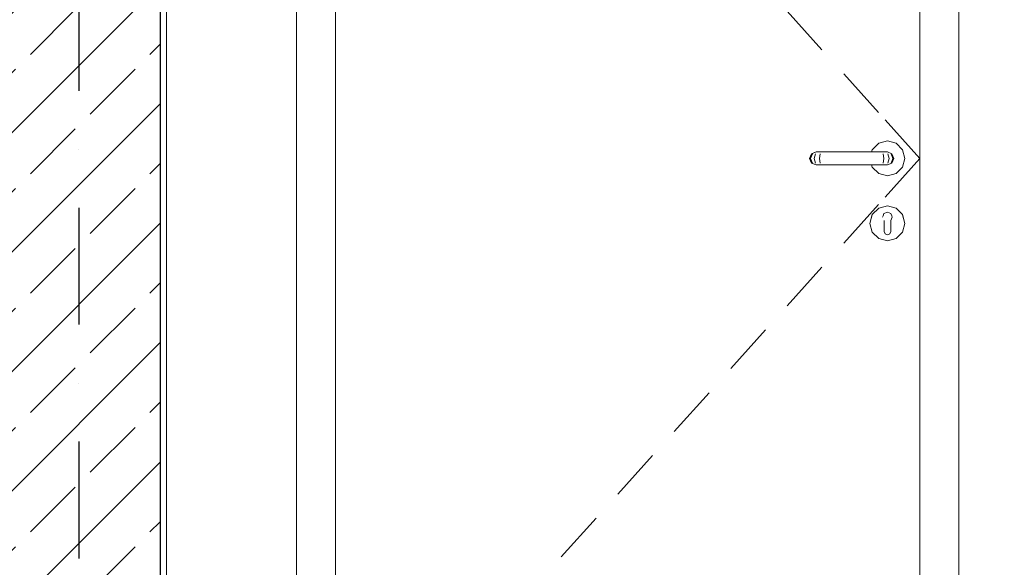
# Model space of a CAD drawing. Header units: millimetres. Extents: x 58537 to 97688, y -8921 to 14216.
# Tile 89 of 145: x 71914 to 73430, y 6150 to 6994. Entities that reach past the tile are written whole.
import ezdxf
from ezdxf.enums import TextEntityAlignment as Align

# ---------------------------------------------------------------- set-up
doc = ezdxf.new("R2010")
doc.units = ezdxf.units.MM
doc.header["$MEASUREMENT"] = 0
doc.linetypes.add('Kropki i Kreski', pattern=[360, 180, -90, 0, -90])
doc.linetypes.add('Wipeout_Contour', pattern=[1000, 0, -1000])
for name, color, linetype in [('Nowe_A-Osi', 7, 'Continuous'), ('Nowe_A-Wymiary-Zewnętrzne', 7, 'Continuous'), ('Nowe_A-Ściany-Wewnętrzne', 7, 'Continuous'), ('Nowe_Drzwi Archicad', 7, 'Continuous')]:
    doc.layers.add(name, color=color, linetype=linetype)
for name, color, linetype, lineweight, true_color in [('Nowe_A-Osi_Nr_pióra__25', 7, 'Continuous', 25, 0x40a5ff), ('Nowe_A-Wymiary-Zewnętrzne_Nr_pióra__45', 7, 'Continuous', 15, 0x40a5ff), ('Nowe_A-Wymiary-Zewnętrzne_Nr_pióra__85', 7, 'Continuous', 13, 0x80c2ff)]:
    doc.layers.add(name, color=color, linetype=linetype, lineweight=lineweight, true_color=true_color)
for name, color, linetype, lineweight in [('Nowe_A-Osi_Nr_pióra__6', 5, 'Continuous', 13), ('Nowe_A-Wymiary-Zewnętrzne_Nr_pióra__46', 5, 'Continuous', 15), ('Nowe_A-Ściany-Wewnętrzne_Nr_pióra__27', 7, 'Continuous', 25), ('Nowe_A-Ściany-Wewnętrzne_Nr_pióra__47', 7, 'Continuous', 15), ('Nowe_Drzwi Archicad_Nr_pióra__3', 7, 'Continuous', 13), ('Nowe_Drzwi Archicad_Nr_pióra__87', 7, 'Continuous', 13)]:
    doc.layers.add(name, color=color, linetype=linetype, lineweight=lineweight)
doc.styles.add('STYL_AUTOMATYCZNY_1', font='arial.ttf')
doc.styles.add('STYL_AUTOMATYCZNY_2', font='arial.ttf')
doc.dimstyles.new('STYL_AUTOMATYCZNY__1', dxfattribs={"dimtxt": 125, "dimasz": 47.5, "dimexe": 0.18, "dimexo": 20, "dimgap": 0, "dimtad": 1, "dimdec": 1, "dimlfac": 0.1, "dimzin": 0, "dimdsep": 46, "dimtxsty": 'STYL_AUTOMATYCZNY_2', "dimblk": 'ARROWHEAD_11', "dimblk1": 'ARROWHEAD_11', "dimblk2": 'ARROWHEAD_11', "dimcen": 0.09, "dimclrd": 256, "dimclre": 256, "dimclrt": 5, "dimadec": 1, "dimazin": 0, "dimtfac": 1, "dimtdec": 4, "dimtmove": 0, "dimatfit": 3, "dimfxl": 0, "dimtolj": 1, "dimtzin": 0, "dimarcsym": 0})

# ---------------------------------------------------------------- blocks, each defined once
blk = doc.blocks.new('ElemPrzekroju_251')
at = {"color": 254, "linetype": 'Wipeout_Contour', "lineweight": 0, "ltscale": 588641.189008}
blk.add_wipeout([(72140.1, 8320), (72140.1, 5880), (72340.1, 5880), (72340.1, 7830), (73360.1, 7830), (73360.1, 5880), (75120.1, 5880), (75120.1, 8320)], dxfattribs=at).dxf.layer = 'Nowe_A-Ściany-Wewnętrzne'
blk = doc.blocks.new('ElemPrzekroju_252')
at = {"layer": 'Nowe_Drzwi Archicad_Nr_pióra__3', "color": 7, "linetype": 'Continuous', "lineweight": 13}
for p, q in [((73095.8, 7007), (73149.3, 6947.5)), ((73182.8, 6910.3), (73236.3, 6850.9)), ((73095.8, 6553), (73149.3, 6612.5)), ((73008.8, 6456.4), (73062.3, 6515.9)), ((72921.9, 6359.8), (72975.4, 6419.2)), ((72834.9, 6263.1), (72888.4, 6322.6)), ((72747.9, 6166.5), (72801.5, 6226))]:
    blk.add_line(p, q, dxfattribs=at)
at = {"color": 254, "linetype": 'Wipeout_Contour', "lineweight": 0, "ltscale": 435933.670252}
blk.add_wipeout([(72340.1, 7780), (72340.1, 5880), (72340.2, 5880), (72340.2, 5780), (72400.1, 5780), (72400.1, 7780)], dxfattribs=at).dxf.layer = 'Nowe_Drzwi Archicad'
at = {"color": 254, "linetype": 'Wipeout_Contour', "lineweight": 0, "ltscale": 294598.295208}
blk.add_wipeout([(73360.1, 5780), (73360.1, 7780), (73300.1, 7780), (73300.1, 5780)], dxfattribs=at).dxf.layer = 'Nowe_Drzwi Archicad'
at = {"color": 254, "linetype": 'Wipeout_Contour', "lineweight": 0, "ltscale": 1324140.235047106}
blk.add_wipeout([(73250.1, 6770), (73225.8, 6770), (73226.7, 6766.5), (73236.6, 6756.6), (73250.1, 6753), (73263.6, 6756.6), (73273.5, 6766.5), (73277.1, 6780), (73273.5, 6793.5), (73263.6, 6803.4), (73250.1, 6807), (73236.6, 6803.4), (73226.7, 6793.5), (73225.8, 6790), (73250.1, 6790), (73257.1, 6787.1), (73260.1, 6780), (73257.1, 6772.9)], dxfattribs=at).dxf.layer = 'Nowe_Drzwi Archicad'
at = {"color": 254, "linetype": 'Wipeout_Contour', "lineweight": 0, "ltscale": 441268.101063}
blk.add_wipeout([(73226.8, 6693.4), (73245.1, 6682.9), (73245.1, 6684.4), (73242.6, 6689.7), (73243.4, 6691.6), (73236.6, 6703.3)], dxfattribs=at).dxf.layer = 'Nowe_Drzwi Archicad'
at = {"layer": 'Nowe_Drzwi Archicad_Nr_pióra__3', "color": 7, "linetype": 'Continuous', "lineweight": 13}
for p, q in [((72400.1, 7780), (72400.1, 5780)), ((73300.1, 5780), (73300.1, 7780)), ((73236.6, 6803.4), (73250.1, 6807)), ((73250.1, 6807), (73263.6, 6803.4)), ((73273.5, 6793.5), (73277.1, 6780)), ((73277.1, 6780), (73273.5, 6766.5)), ((73250.1, 6753), (73236.6, 6756.6)), ((73263.6, 6756.6), (73250.1, 6753))]:
    blk.add_line(p, q, dxfattribs=at)
at = {"layer": 'Nowe_Drzwi Archicad_Nr_pióra__87', "color": 7, "linetype": 'Continuous', "lineweight": 13}
for p, q in [((72340.1, 5880), (72340.1, 7830)), ((73360.1, 7830), (73360.1, 5880))]:
    blk.add_line(p, q, dxfattribs=at)
at = {"color": 254, "linetype": 'Wipeout_Contour', "lineweight": 0, "ltscale": 294282.203097}
blk.add_wipeout([(73258.4, 6780), (73255.6, 6772.9), (73257.1, 6772.9), (73260.1, 6780)], dxfattribs=at).dxf.layer = 'Nowe_Drzwi Archicad'
at = {"color": 254, "linetype": 'Wipeout_Contour', "lineweight": 0, "ltscale": 294157.437478}
blk.add_wipeout([(73226.8, 6693.4), (73223.2, 6680), (73245.1, 6680), (73245.1, 6682.9)], dxfattribs=at).dxf.layer = 'Nowe_Drzwi Archicad'
at = {"color": 254, "linetype": 'Wipeout_Contour', "lineweight": 0, "ltscale": 294267.329224}
blk.add_wipeout([(73248.9, 6790), (73255.6, 6787.1), (73257.1, 6787.1), (73250.1, 6790)], dxfattribs=at).dxf.layer = 'Nowe_Drzwi Archicad'
at = {"color": 254, "linetype": 'Wipeout_Contour', "lineweight": 0, "ltscale": 294261.035956}
blk.add_wipeout([(73255.6, 6772.9), (73248.9, 6770), (73250.1, 6770), (73257.1, 6772.9)], dxfattribs=at).dxf.layer = 'Nowe_Drzwi Archicad'
at = {"color": 254, "linetype": 'Wipeout_Contour', "lineweight": 0, "ltscale": 367752.70599}
blk.add_wipeout([(73236.6, 6703.3), (73243.4, 6691.6), (73244.7, 6695.1), (73250.1, 6697.4), (73250.1, 6706.9)], dxfattribs=at).dxf.layer = 'Nowe_Drzwi Archicad'
at = {"color": 254, "linetype": 'Wipeout_Contour', "lineweight": 0, "ltscale": 294154.612023}
blk.add_wipeout([(73245.1, 6680), (73223.2, 6680), (73226.8, 6666.5), (73245.1, 6677.1)], dxfattribs=at).dxf.layer = 'Nowe_Drzwi Archicad'
at = {"color": 254, "linetype": 'Wipeout_Contour', "lineweight": 0, "ltscale": 294284.809712}
blk.add_wipeout([(73255.6, 6787.1), (73258.4, 6780), (73260.1, 6780), (73257.1, 6787.1)], dxfattribs=at).dxf.layer = 'Nowe_Drzwi Archicad'
at = {"color": 254, "linetype": 'Wipeout_Contour', "lineweight": 0, "ltscale": 294149.5044}
blk.add_wipeout([(73226.7, 6693.5), (73226.8, 6693.4), (73236.6, 6703.3), (73236.6, 6703.4)], dxfattribs=at).dxf.layer = 'Nowe_Drzwi Archicad'
at = {"color": 254, "linetype": 'Wipeout_Contour', "lineweight": 0, "ltscale": 367804.780966}
blk.add_wipeout([(73255.5, 6695.1), (73256.8, 6691.6), (73263.5, 6703.3), (73250.1, 6706.9), (73250.1, 6697.4)], dxfattribs=at).dxf.layer = 'Nowe_Drzwi Archicad'
at = {"color": 254, "linetype": 'Wipeout_Contour', "lineweight": 0, "ltscale": 294164.682696}
blk.add_wipeout([(73245.1, 6677.1), (73226.8, 6666.5), (73236.6, 6656.7), (73245.1, 6671.3)], dxfattribs=at).dxf.layer = 'Nowe_Drzwi Archicad'
at = {"color": 254, "linetype": 'Wipeout_Contour', "lineweight": 0, "ltscale": 294268.757724}
blk.add_wipeout([(73258.4, 6780), (73252.9, 6780), (73250.8, 6772.9), (73255.6, 6772.9)], dxfattribs=at).dxf.layer = 'Nowe_Drzwi Archicad'
at = {"color": 254, "linetype": 'Wipeout_Contour', "lineweight": 0, "ltscale": 294198.444337}
blk.add_wipeout([(73250.1, 6707), (73236.6, 6703.4), (73236.6, 6703.3), (73250.1, 6706.9)], dxfattribs=at).dxf.layer = 'Nowe_Drzwi Archicad'
at = {"color": 254, "linetype": 'Wipeout_Contour', "lineweight": 0, "ltscale": 294118.418525}
blk.add_wipeout([(73223.1, 6680), (73223.2, 6680), (73226.8, 6693.4), (73226.7, 6693.5)], dxfattribs=at).dxf.layer = 'Nowe_Drzwi Archicad'
at = {"color": 254, "linetype": 'Wipeout_Contour', "lineweight": 0, "ltscale": 441286.834686}
blk.add_wipeout([(73236.6, 6656.7), (73250.1, 6653.1), (73250.1, 6662.5), (73246.5, 6664), (73245.1, 6667.5), (73245.1, 6671.3)], dxfattribs=at).dxf.layer = 'Nowe_Drzwi Archicad'
at = {"layer": 'Nowe_Drzwi Archicad_Nr_pióra__3', "color": 7, "linetype": 'Continuous', "lineweight": 13}
blk.add_line((73273.5, 6766.5), (73263.6, 6756.6), dxfattribs=at)
at = {"color": 254, "linetype": 'Wipeout_Contour', "lineweight": 0, "ltscale": 294256.722458}
blk.add_wipeout([(73248.9, 6790), (73245.7, 6790), (73250.8, 6787.1), (73255.6, 6787.1)], dxfattribs=at).dxf.layer = 'Nowe_Drzwi Archicad'
at = {"color": 254, "linetype": 'Wipeout_Contour', "lineweight": 0, "ltscale": 294250.428969}
blk.add_wipeout([(73255.6, 6772.9), (73250.8, 6772.9), (73245.7, 6770), (73248.9, 6770)], dxfattribs=at).dxf.layer = 'Nowe_Drzwi Archicad'
at = {"color": 254, "linetype": 'Wipeout_Contour', "lineweight": 0, "ltscale": 294113.52258}
blk.add_wipeout([(73226.7, 6666.5), (73226.8, 6666.5), (73223.2, 6680), (73223.1, 6680)], dxfattribs=at).dxf.layer = 'Nowe_Drzwi Archicad'
at = {"color": 254, "linetype": 'Wipeout_Contour', "lineweight": 0, "ltscale": 441342.562983}
blk.add_wipeout([(73263.5, 6656.7), (73255.1, 6671.3), (73255.1, 6667.5), (73253.6, 6664), (73250.1, 6662.5), (73250.1, 6653.1)], dxfattribs=at).dxf.layer = 'Nowe_Drzwi Archicad'
at = {"layer": 'Nowe_Drzwi Archicad_Nr_pióra__3', "color": 7, "linetype": 'Continuous', "lineweight": 13}
blk.add_line((73223.1, 6680), (73226.7, 6693.5), dxfattribs=at)
at = {"color": 254, "linetype": 'Wipeout_Contour', "lineweight": 0, "ltscale": 294271.364452}
blk.add_wipeout([(73255.6, 6787.1), (73250.8, 6787.1), (73252.9, 6780), (73258.4, 6780)], dxfattribs=at).dxf.layer = 'Nowe_Drzwi Archicad'
at = {"color": 254, "linetype": 'Wipeout_Contour', "lineweight": 0, "ltscale": 294136.128399}
blk.add_wipeout([(73236.6, 6656.6), (73236.6, 6656.7), (73226.8, 6666.5), (73226.7, 6666.5)], dxfattribs=at).dxf.layer = 'Nowe_Drzwi Archicad'
at = {"layer": 'Nowe_Drzwi Archicad_Nr_pióra__3', "color": 7, "linetype": 'Continuous', "lineweight": 13}
for p, q in [((73263.6, 6803.4), (73273.5, 6793.5)), ((73226.7, 6666.5), (73223.1, 6680))]:
    blk.add_line(p, q, dxfattribs=at)
at = {"color": 254, "linetype": 'Wipeout_Contour', "lineweight": 0, "ltscale": 294243.229535}
blk.add_wipeout([(73244.7, 6780), (73243.6, 6772.9), (73250.8, 6772.9), (73252.9, 6780)], dxfattribs=at).dxf.layer = 'Nowe_Drzwi Archicad'
at = {"color": 254, "linetype": 'Wipeout_Contour', "lineweight": 0, "ltscale": 294180.174805}
blk.add_wipeout([(73236.6, 6656.6), (73250.1, 6653), (73250.1, 6653.1), (73236.6, 6656.7)], dxfattribs=at).dxf.layer = 'Nowe_Drzwi Archicad'
at = {"color": 254, "linetype": 'Wipeout_Contour', "lineweight": 0, "ltscale": 294236.747417}
blk.add_wipeout([(73245.7, 6790), (73240.8, 6790), (73243.6, 6787.1), (73250.8, 6787.1)], dxfattribs=at).dxf.layer = 'Nowe_Drzwi Archicad'
at = {"color": 254, "linetype": 'Wipeout_Contour', "lineweight": 0, "ltscale": 294230.453514}
blk.add_wipeout([(73240.8, 6770), (73245.7, 6770), (73250.8, 6772.9), (73243.6, 6772.9)], dxfattribs=at).dxf.layer = 'Nowe_Drzwi Archicad'
at = {"color": 254, "linetype": 'Wipeout_Contour', "lineweight": 0, "ltscale": 294258.862062}
blk.add_wipeout([(73255.1, 6671.3), (73263.5, 6656.7), (73273.4, 6666.5), (73255.1, 6677.1)], dxfattribs=at).dxf.layer = 'Nowe_Drzwi Archicad'
at = {"color": 254, "linetype": 'Wipeout_Contour', "lineweight": 0, "ltscale": 294245.836475}
blk.add_wipeout([(73250.8, 6787.1), (73243.6, 6787.1), (73244.7, 6780), (73252.9, 6780)], dxfattribs=at).dxf.layer = 'Nowe_Drzwi Archicad'
at = {"color": 254, "linetype": 'Wipeout_Contour', "lineweight": 0, "ltscale": 441392.071436}
blk.add_wipeout([(73257.5, 6689.7), (73255.1, 6684.4), (73255.1, 6682.9), (73273.4, 6693.4), (73263.5, 6703.3), (73256.8, 6691.6)], dxfattribs=at).dxf.layer = 'Nowe_Drzwi Archicad'
at = {"color": 254, "linetype": 'Wipeout_Contour', "lineweight": 0, "ltscale": 294233.860951}
blk.add_wipeout([(73263.6, 6656.6), (73263.5, 6656.7), (73250.1, 6653.1), (73250.1, 6653)], dxfattribs=at).dxf.layer = 'Nowe_Drzwi Archicad'
at = {"layer": 'Nowe_Drzwi Archicad_Nr_pióra__3', "color": 7, "linetype": 'Continuous', "lineweight": 13}
for p, q in [((73255.6, 6787.1), (73258.4, 6780)), ((73258.4, 6780), (73255.6, 6772.9)), ((73257.1, 6787.1), (73260.1, 6780)), ((73260.1, 6780), (73257.1, 6772.9))]:
    blk.add_line(p, q, dxfattribs=at)
at = {"color": 254, "linetype": 'Wipeout_Contour', "lineweight": 0, "ltscale": 294211.517101}
blk.add_wipeout([(73235.8, 6772.9), (73243.6, 6772.9), (73244.7, 6780), (73236.1, 6780)], dxfattribs=at).dxf.layer = 'Nowe_Drzwi Archicad'
at = {"color": 254, "linetype": 'Wipeout_Contour', "lineweight": 0, "ltscale": 294252.127387}
blk.add_wipeout([(73250.1, 6707), (73250.1, 6706.9), (73263.5, 6703.3), (73263.6, 6703.4)], dxfattribs=at).dxf.layer = 'Nowe_Drzwi Archicad'
at = {"color": 254, "linetype": 'Wipeout_Contour', "lineweight": 0, "ltscale": 294282.787834}
blk.add_wipeout([(73273.5, 6666.5), (73273.4, 6666.5), (73263.5, 6656.7), (73263.6, 6656.6)], dxfattribs=at).dxf.layer = 'Nowe_Drzwi Archicad'
at = {"color": 254, "linetype": 'Wipeout_Contour', "lineweight": 0, "ltscale": 294211.249913}
blk.add_wipeout([(73240.8, 6790), (73235.1, 6790), (73235.8, 6787.1), (73243.6, 6787.1)], dxfattribs=at).dxf.layer = 'Nowe_Drzwi Archicad'
at = {"color": 254, "linetype": 'Wipeout_Contour', "lineweight": 0, "ltscale": 294204.955481}
blk.add_wipeout([(73243.6, 6772.9), (73235.8, 6772.9), (73235.1, 6770), (73240.8, 6770)], dxfattribs=at).dxf.layer = 'Nowe_Drzwi Archicad'
at = {"color": 254, "linetype": 'Wipeout_Contour', "lineweight": 0, "ltscale": 294274.835206}
blk.add_wipeout([(73255.1, 6677.1), (73273.4, 6666.5), (73277, 6680), (73255.1, 6680)], dxfattribs=at).dxf.layer = 'Nowe_Drzwi Archicad'
at = {"layer": 'Nowe_Drzwi Archicad_Nr_pióra__3', "color": 7, "linetype": 'Continuous', "lineweight": 13}
for p, q in [((73248.9, 6770), (73245.7, 6770)), ((73250.1, 6770), (73248.9, 6770))]:
    blk.add_line(p, q, dxfattribs=at)
at = {"color": 254, "linetype": 'Wipeout_Contour', "lineweight": 0, "ltscale": 294214.124306}
blk.add_wipeout([(73235.8, 6787.1), (73236.1, 6780), (73244.7, 6780), (73243.6, 6787.1)], dxfattribs=at).dxf.layer = 'Nowe_Drzwi Archicad'
at = {"color": 254, "linetype": 'Wipeout_Contour', "lineweight": 0, "ltscale": 294277.659105}
blk.add_wipeout([(73255.1, 6680), (73277, 6680), (73273.4, 6693.4), (73255.1, 6682.9)], dxfattribs=at).dxf.layer = 'Nowe_Drzwi Archicad'
at = {"layer": 'Nowe_Drzwi Archicad_Nr_pióra__3', "color": 7, "linetype": 'Continuous', "lineweight": 13}
for p, q in [((73246.6, 6839.5), (73300.1, 6780)), ((73248.9, 6790), (73245.7, 6790)), ((73246.6, 6720.5), (73300.1, 6780)), ((73250.1, 6790), (73248.9, 6790)), ((73250.1, 6790), (73257.1, 6787.1)), ((73250.8, 6787.1), (73252.9, 6780)), ((73252.9, 6780), (73250.8, 6772.9)), ((73257.1, 6772.9), (73250.1, 6770))]:
    blk.add_line(p, q, dxfattribs=at)
at = {"color": 254, "linetype": 'Wipeout_Contour', "lineweight": 0, "ltscale": 294032.364905}
blk.add_wipeout([(73236.1, 6780), (73154.1, 6780), (73154.4, 6772.9), (73235.8, 6772.9)], dxfattribs=at).dxf.layer = 'Nowe_Drzwi Archicad'
at = {"color": 254, "linetype": 'Wipeout_Contour', "lineweight": 0, "ltscale": 294296.157643}
blk.add_wipeout([(73263.6, 6703.4), (73263.5, 6703.3), (73273.4, 6693.4), (73273.5, 6693.5)], dxfattribs=at).dxf.layer = 'Nowe_Drzwi Archicad'
at = {"color": 254, "linetype": 'Wipeout_Contour', "lineweight": 0, "ltscale": 294313.857596}
blk.add_wipeout([(73277.1, 6680), (73277, 6680), (73273.4, 6666.5), (73273.5, 6666.5)], dxfattribs=at).dxf.layer = 'Nowe_Drzwi Archicad'
at = {"color": 254, "linetype": 'Wipeout_Contour', "lineweight": 0, "ltscale": 294036.81973}
blk.add_wipeout([(73235.1, 6790), (73155.1, 6790), (73154.4, 6787.1), (73235.8, 6787.1)], dxfattribs=at).dxf.layer = 'Nowe_Drzwi Archicad'
at = {"color": 254, "linetype": 'Wipeout_Contour', "lineweight": 0, "ltscale": 294030.521574}
blk.add_wipeout([(73235.8, 6772.9), (73154.4, 6772.9), (73155.1, 6770), (73235.1, 6770)], dxfattribs=at).dxf.layer = 'Nowe_Drzwi Archicad'
at = {"color": 254, "linetype": 'Wipeout_Contour', "lineweight": 0, "ltscale": 882648.544122}
blk.add_wipeout([(73244.7, 6695.1), (73242.6, 6689.7), (73245.1, 6684.4), (73245.1, 6667.5), (73246.5, 6664), (73250.1, 6662.5), (73253.6, 6664), (73255.1, 6667.5), (73255.1, 6684.4), (73257.5, 6689.7), (73255.5, 6695.1), (73250.1, 6697.4)], dxfattribs=at).dxf.layer = 'Nowe_Drzwi Archicad'
at = {"color": 254, "linetype": 'Wipeout_Contour', "lineweight": 0, "ltscale": 294318.750442}
blk.add_wipeout([(73273.5, 6693.5), (73273.4, 6693.4), (73277, 6680), (73277.1, 6680)], dxfattribs=at).dxf.layer = 'Nowe_Drzwi Archicad'
at = {"layer": 'Nowe_Drzwi Archicad_Nr_pióra__3', "color": 7, "linetype": 'Continuous', "lineweight": 13}
for p, q in [((73226.7, 6766.5), (73225.8, 6770)), ((73236.6, 6756.6), (73226.7, 6766.5)), ((73240.8, 6770), (73235.1, 6770)), ((73245.7, 6770), (73240.8, 6770)), ((73182.8, 6649.7), (73236.3, 6709.1)), ((73226.7, 6693.5), (73236.6, 6703.4)), ((73236.6, 6703.4), (73250.1, 6707)), ((73250.1, 6707), (73263.6, 6703.4)), ((73263.6, 6703.4), (73273.5, 6693.5)), ((73242.6, 6689.7), (73243.4, 6691.6)), ((73243.4, 6691.6), (73244.7, 6695.1)), ((73244.7, 6695.1), (73250.1, 6697.4)), ((73250.1, 6697.4), (73255.5, 6695.1)), ((73257.5, 6689.7), (73255.1, 6684.4)), ((73255.5, 6695.1), (73256.8, 6691.6)), ((73256.8, 6691.6), (73257.5, 6689.7)), ((73273.5, 6693.5), (73277.1, 6680)), ((73245.1, 6682.9), (73245.1, 6684.4)), ((73245.1, 6682.9), (73245.1, 6680)), ((73245.1, 6680), (73245.1, 6677.1)), ((73245.1, 6677.1), (73245.1, 6671.3)), ((73255.1, 6684.4), (73255.1, 6682.9)), ((73255.1, 6682.9), (73255.1, 6680)), ((73255.1, 6680), (73255.1, 6677.1)), ((73255.1, 6677.1), (73255.1, 6671.3)), ((73277.1, 6680), (73273.5, 6666.5)), ((73236.6, 6656.6), (73226.7, 6666.5)), ((73250.1, 6653), (73236.6, 6656.6)), ((73245.1, 6671.3), (73245.1, 6667.5)), ((73246.5, 6664), (73245.1, 6667.5)), ((73250.1, 6662.5), (73246.5, 6664)), ((73253.6, 6664), (73250.1, 6662.5)), ((73263.6, 6656.6), (73250.1, 6653)), ((73255.1, 6667.5), (73253.6, 6664)), ((73255.1, 6671.3), (73255.1, 6667.5)), ((73273.5, 6666.5), (73263.6, 6656.6))]:
    blk.add_line(p, q, dxfattribs=at)
at = {"color": 254, "linetype": 'Wipeout_Contour', "lineweight": 0, "ltscale": 294034.973687}
blk.add_wipeout([(73235.8, 6787.1), (73154.4, 6787.1), (73154.1, 6780), (73236.1, 6780)], dxfattribs=at).dxf.layer = 'Nowe_Drzwi Archicad'
at = {"layer": 'Nowe_Drzwi Archicad_Nr_pióra__3', "color": 7, "linetype": 'Continuous', "lineweight": 13}
for p, q in [((73225.8, 6790), (73226.7, 6793.5)), ((73226.7, 6793.5), (73236.6, 6803.4)), ((73240.8, 6790), (73235.1, 6790)), ((73245.7, 6790), (73240.8, 6790)), ((73243.6, 6787.1), (73244.7, 6780)), ((73244.7, 6780), (73243.6, 6772.9))]:
    blk.add_line(p, q, dxfattribs=at)
at = {"color": 254, "linetype": 'Wipeout_Contour', "lineweight": 0, "ltscale": 293853.213069}
blk.add_wipeout([(73154.1, 6780), (73145.4, 6780), (73146.6, 6772.9), (73154.4, 6772.9)], dxfattribs=at).dxf.layer = 'Nowe_Drzwi Archicad'
at = {"color": 254, "linetype": 'Wipeout_Contour', "lineweight": 0, "ltscale": 293862.389876}
blk.add_wipeout([(73155.1, 6790), (73149.3, 6790), (73146.6, 6787.1), (73154.4, 6787.1)], dxfattribs=at).dxf.layer = 'Nowe_Drzwi Archicad'
at = {"color": 254, "linetype": 'Wipeout_Contour', "lineweight": 0, "ltscale": 293856.087995}
blk.add_wipeout([(73154.4, 6772.9), (73146.6, 6772.9), (73149.3, 6770), (73155.1, 6770)], dxfattribs=at).dxf.layer = 'Nowe_Drzwi Archicad'
at = {"color": 254, "linetype": 'Wipeout_Contour', "lineweight": 0, "ltscale": 293855.823428}
blk.add_wipeout([(73154.4, 6787.1), (73146.6, 6787.1), (73145.4, 6780), (73154.1, 6780)], dxfattribs=at).dxf.layer = 'Nowe_Drzwi Archicad'
at = {"color": 254, "linetype": 'Wipeout_Contour', "lineweight": 0, "ltscale": 293821.500996}
blk.add_wipeout([(73145.4, 6780), (73137.3, 6780), (73139.4, 6772.9), (73146.6, 6772.9)], dxfattribs=at).dxf.layer = 'Nowe_Drzwi Archicad'
at = {"color": 254, "linetype": 'Wipeout_Contour', "lineweight": 0, "ltscale": 293836.892663}
blk.add_wipeout([(73149.3, 6790), (73144.5, 6790), (73139.4, 6787.1), (73146.6, 6787.1)], dxfattribs=at).dxf.layer = 'Nowe_Drzwi Archicad'
at = {"color": 254, "linetype": 'Wipeout_Contour', "lineweight": 0, "ltscale": 293830.590251}
blk.add_wipeout([(73146.6, 6772.9), (73139.4, 6772.9), (73144.5, 6770), (73149.3, 6770)], dxfattribs=at).dxf.layer = 'Nowe_Drzwi Archicad'
at = {"layer": 'Nowe_Drzwi Archicad_Nr_pióra__3', "color": 7, "linetype": 'Continuous', "lineweight": 13}
for p, q in [((73235.1, 6790), (73155.1, 6790)), ((73235.1, 6770), (73155.1, 6770))]:
    blk.add_line(p, q, dxfattribs=at)
at = {"color": 254, "linetype": 'Wipeout_Contour', "lineweight": 0, "ltscale": 293824.111621}
blk.add_wipeout([(73146.6, 6787.1), (73139.4, 6787.1), (73137.3, 6780), (73145.4, 6780)], dxfattribs=at).dxf.layer = 'Nowe_Drzwi Archicad'
at = {"color": 254, "linetype": 'Wipeout_Contour', "lineweight": 0, "ltscale": 293795.973187}
blk.add_wipeout([(73137.3, 6780), (73131.8, 6780), (73134.6, 6772.9), (73139.4, 6772.9)], dxfattribs=at).dxf.layer = 'Nowe_Drzwi Archicad'
at = {"color": 254, "linetype": 'Wipeout_Contour', "lineweight": 0, "ltscale": 293816.917896}
blk.add_wipeout([(73144.5, 6790), (73141.2, 6790), (73134.6, 6787.1), (73139.4, 6787.1)], dxfattribs=at).dxf.layer = 'Nowe_Drzwi Archicad'
at = {"color": 254, "linetype": 'Wipeout_Contour', "lineweight": 0, "ltscale": 293810.61507}
blk.add_wipeout([(73139.4, 6772.9), (73134.6, 6772.9), (73141.2, 6770), (73144.5, 6770)], dxfattribs=at).dxf.layer = 'Nowe_Drzwi Archicad'
at = {"layer": 'Nowe_Drzwi Archicad_Nr_pióra__3', "color": 7, "linetype": 'Continuous', "lineweight": 13}
for p, q in [((73155.1, 6790), (73149.3, 6790)), ((73155.1, 6770), (73149.3, 6770))]:
    blk.add_line(p, q, dxfattribs=at)
at = {"color": 254, "linetype": 'Wipeout_Contour', "lineweight": 0, "ltscale": 293798.584024}
blk.add_wipeout([(73139.4, 6787.1), (73134.6, 6787.1), (73131.8, 6780), (73137.3, 6780)], dxfattribs=at).dxf.layer = 'Nowe_Drzwi Archicad'
at = {"color": 254, "linetype": 'Wipeout_Contour', "lineweight": 0, "ltscale": 293782.528047}
blk.add_wipeout([(73130.1, 6780), (73133, 6772.9), (73134.6, 6772.9), (73131.8, 6780)], dxfattribs=at).dxf.layer = 'Nowe_Drzwi Archicad'
at = {"color": 254, "linetype": 'Wipeout_Contour', "lineweight": 0, "ltscale": 293806.311303}
blk.add_wipeout([(73140.1, 6790), (73133, 6787.1), (73134.6, 6787.1), (73141.2, 6790)], dxfattribs=at).dxf.layer = 'Nowe_Drzwi Archicad'
at = {"color": 254, "linetype": 'Wipeout_Contour', "lineweight": 0, "ltscale": 293800.008256}
blk.add_wipeout([(73133, 6772.9), (73140.1, 6770), (73141.2, 6770), (73134.6, 6772.9)], dxfattribs=at).dxf.layer = 'Nowe_Drzwi Archicad'
at = {"layer": 'Nowe_Drzwi Archicad_Nr_pióra__3', "color": 7, "linetype": 'Continuous', "lineweight": 13}
for p, q in [((73149.3, 6790), (73144.5, 6790)), ((73146.6, 6787.1), (73145.4, 6780)), ((73145.4, 6780), (73146.6, 6772.9)), ((73141.2, 6770), (73140.1, 6770)), ((73144.5, 6770), (73141.2, 6770)), ((73149.3, 6770), (73144.5, 6770))]:
    blk.add_line(p, q, dxfattribs=at)
at = {"color": 254, "linetype": 'Wipeout_Contour', "lineweight": 0, "ltscale": 293785.138998}
blk.add_wipeout([(73133, 6787.1), (73130.1, 6780), (73131.8, 6780), (73134.6, 6787.1)], dxfattribs=at).dxf.layer = 'Nowe_Drzwi Archicad'
at = {"layer": 'Nowe_Drzwi Archicad_Nr_pióra__3', "color": 7, "linetype": 'Continuous', "lineweight": 13}
for p, q in [((73133, 6787.1), (73130.1, 6780)), ((73130.1, 6780), (73133, 6772.9)), ((73134.6, 6787.1), (73131.8, 6780)), ((73131.8, 6780), (73134.6, 6772.9)), ((73140.1, 6790), (73133, 6787.1)), ((73139.4, 6787.1), (73137.3, 6780)), ((73137.3, 6780), (73139.4, 6772.9)), ((73141.2, 6790), (73140.1, 6790)), ((73144.5, 6790), (73141.2, 6790)), ((73133, 6772.9), (73140.1, 6770))]:
    blk.add_line(p, q, dxfattribs=at)
blk = doc.blocks.new('ElemPrzekroju_469')
at = {"layer": 'Nowe_A-Ściany-Wewnętrzne', "linetype": 'Continuous', "lineweight": 0, "true_color": 0x000000}
h = blk.add_hatch(dxfattribs=at)
h.set_pattern_fill('Tynk', color=18, style=0, pattern_type=2)
h.set_pattern_definition([(0, (0, 0), (0, 86.60254), [0, -50]), (0, (25, 43.3), (0, 86.60254), [0, -50])])
h.paths.add_polyline_path([(72130.1, 8280), (72130.1, 5780), (72140.1, 5780), (72140.1, 8320), (72130.1, 8320)])
h = blk.add_hatch(dxfattribs=at)
h.set_pattern_fill('Beton_zbrojony', color=18, style=0, pattern_type=2)
h.set_pattern_definition([(45, (0, 0), (-91.92388, 91.92388), []), (45, (-45.96, 45.96), (-91.92388, 91.92388), [97.5, -32.5])])
h.paths.add_polyline_path([(71880.1, 5760), (71880.1, 5640), (72130.1, 5640), (72130.1, 5780), (72130.1, 8280), (71880.1, 8280)])
at = {"layer": 'Nowe_A-Ściany-Wewnętrzne_Nr_pióra__27', "color": 7, "linetype": 'Continuous', "lineweight": 25, "flags": 128}
blk.add_lwpolyline([(72130.1, 8320), (72130.1, 8280), (72130.1, 5780), (72130.1, 5760), (72130.1, 5710), (72130.1, 5640)], dxfattribs=at)
at = {"layer": 'Nowe_A-Ściany-Wewnętrzne_Nr_pióra__47', "color": 7, "linetype": 'Continuous', "lineweight": 15}
blk.add_line((72140.1, 8320), (72140.1, 5880), dxfattribs=at)
blk = doc.blocks.new('Standardowy znacznik osi[3]', base_point=(72005.1, 13465.8))
at = {"layer": 'Nowe_A-Osi_Nr_pióra__25', "color": 161, "linetype": 'Kropki i Kreski', "lineweight": 25, "true_color": 0x40a5ff}
blk.add_line((72005.1, 12465.8), (72005.1, -1000), dxfattribs=at)
at = {"layer": 'Nowe_A-Osi_Nr_pióra__6', "color": 5, "lineweight": 13, "style": 'STYL_AUTOMATYCZNY_1'}
for tag, p in [('AC_MarkerText_1_0', (72005.1, 14040.8)), ('AC_MarkerText_1_1', (72005.1, -2175))]:
    blk.add_attdef(tag, text='', height=400, rotation=360, dxfattribs=at).set_placement(p, align=Align.TOP_CENTER)
blk = doc.blocks.new('*D635')
at = {"layer": 'Nowe_A-Wymiary-Zewnętrzne_Nr_pióra__45', "linetype": 'Continuous', "lineweight": 15, "true_color": 0x40a5ff}
for points in [[(90247.8, 7980), (90248.7, 7975.2), (90251.4, 7971.2), (90255.5, 7968.5), (90260.3, 7967.5), (90265, 7968.5), (90269.1, 7971.2), (90271.8, 7975.2), (90272.8, 7980), (90271.8, 7984.8), (90269.1, 7988.8), (90265, 7991.5), (90260.3, 7992.5), (90255.5, 7991.5), (90251.4, 7988.8), (90248.7, 7984.8)], [(90247.8, 5780), (90248.7, 5775.2), (90251.4, 5771.2), (90255.5, 5768.5), (90260.3, 5767.5), (90265, 5768.5), (90269.1, 5771.2), (90271.8, 5775.2), (90272.8, 5780), (90271.8, 5784.8), (90269.1, 5788.8), (90265, 5791.5), (90260.3, 5792.5), (90255.5, 5791.5), (90251.4, 5788.8), (90248.7, 5784.8)]]:
    blk.add_hatch(color=161, dxfattribs=at).paths.add_polyline_path(points)
at = {"layer": 'Nowe_A-Wymiary-Zewnętrzne_Nr_pióra__45', "color": 161, "linetype": 'Continuous', "lineweight": 15, "true_color": 0x40a5ff}
for centre in [(90260.3, 7980), (90260.3, 5780)]:
    blk.add_circle(centre, 12.5, dxfattribs=at)
at = {"layer": 'Nowe_A-Wymiary-Zewnętrzne_Nr_pióra__85', "color": 151, "linetype": 'Continuous', "lineweight": 13, "true_color": 0x80c2ff}
for p, q in [((90247.8, 7980), (90213.4, 7980)), ((90307.1, 7980), (90272.8, 7980)), ((90260.3, 5792.5), (90260.3, 7967.5)), ((90247.8, 5780), (90213.4, 5780)), ((90307.1, 5780), (90272.8, 5780))]:
    blk.add_line(p, q, dxfattribs=at)
at = {"layer": 'Nowe_A-Wymiary-Zewnętrzne_Nr_pióra__46', "color": 5, "lineweight": 15, "char_height": 125, "attachment_point": 7, "rotation": 90, "style": 'STYL_AUTOMATYCZNY_2'}
for s, insert in [('\\A1;{\\pql;\\fArial|b0|i0|c238|p0;\\W1.000000;34,0}', (90235.3, 7633.9)), ('\\A1;{\\pql;\\fArial|b0|i0|c238|p0;\\W1.000000;220,0}', (90235.3, 6665.5)), ('\\A1;{\\pql;\\fArial|b0|i0|c238|p0;\\W1.000000;34,0}', (90235.3, 5792.5))]:
    blk.add_mtext(s, dxfattribs=dict(at, insert=insert))
blk = doc.blocks.new('ARROWHEAD_11')
at = {"color": 0, "linetype": 'Continuous', "lineweight": 0}
blk.add_line((0, 0), (-1, 0), dxfattribs=at)
at = {"color": 0, "linetype": 'Continuous', "lineweight": 0, "const_width": 0.25, "flags": 128}
blk.add_lwpolyline([(-0.125, 0, 1), (0.125, 0, 1)], format="xyb", close=True, dxfattribs=at)
blk = doc.blocks.new('*D652')
at = {"layer": 'Nowe_A-Wymiary-Zewnętrzne_Nr_pióra__45', "linetype": 'Continuous', "lineweight": 15, "true_color": 0x40a5ff}
for points in [[(93212.8, 7980), (93213.7, 7975.2), (93216.4, 7971.2), (93220.5, 7968.5), (93225.3, 7967.5), (93230, 7968.5), (93234.1, 7971.2), (93236.8, 7975.2), (93237.8, 7980), (93236.8, 7984.8), (93234.1, 7988.8), (93230, 7991.5), (93225.3, 7992.5), (93220.5, 7991.5), (93216.4, 7988.8), (93213.7, 7984.8)], [(93212.8, 5780), (93213.7, 5775.2), (93216.4, 5771.2), (93220.5, 5768.5), (93225.3, 5767.5), (93230, 5768.5), (93234.1, 5771.2), (93236.8, 5775.2), (93237.8, 5780), (93236.8, 5784.8), (93234.1, 5788.8), (93230, 5791.5), (93225.3, 5792.5), (93220.5, 5791.5), (93216.4, 5788.8), (93213.7, 5784.8)]]:
    blk.add_hatch(color=161, dxfattribs=at).paths.add_polyline_path(points)
at = {"layer": 'Nowe_A-Wymiary-Zewnętrzne_Nr_pióra__45', "color": 161, "linetype": 'Continuous', "lineweight": 15, "true_color": 0x40a5ff}
for centre in [(93225.3, 7980), (93225.3, 5780)]:
    blk.add_circle(centre, 12.5, dxfattribs=at)
at = {"layer": 'Nowe_A-Wymiary-Zewnętrzne_Nr_pióra__85', "color": 151, "linetype": 'Continuous', "lineweight": 13, "true_color": 0x80c2ff}
for p, q in [((93212.8, 7980), (93178.4, 7980)), ((93272.1, 7980), (93237.8, 7980)), ((93225.3, 5792.5), (93225.3, 7967.5)), ((93212.8, 5780), (93178.4, 5780)), ((93272.1, 5780), (93237.8, 5780))]:
    blk.add_line(p, q, dxfattribs=at)
at = {"layer": 'Nowe_A-Wymiary-Zewnętrzne_Nr_pióra__46', "color": 5, "lineweight": 15, "char_height": 125, "attachment_point": 7, "rotation": 90, "style": 'STYL_AUTOMATYCZNY_2'}
for s, insert in [('\\A1;{\\pql;\\fArial|b0|i0|c238|p0;\\W1.000000;220,0}', (93200.3, 6832.3)), ('\\A1;{\\pql;\\fArial|b0|i0|c238|p0;\\W1.000000;14,0}', (93200.3, 5792.5))]:
    blk.add_mtext(s, dxfattribs=dict(at, insert=insert))
blk = doc.blocks.new('*D659')
at = {"layer": 'Nowe_A-Wymiary-Zewnętrzne_Nr_pióra__45', "linetype": 'Continuous', "lineweight": 15, "true_color": 0x40a5ff}
for points in [[(93474.8, 12846.4), (93475.7, 12841.6), (93478.4, 12837.5), (93482.5, 12834.8), (93487.3, 12833.9), (93492.1, 12834.8), (93496.1, 12837.5), (93498.8, 12841.6), (93499.8, 12846.4), (93498.8, 12851.2), (93496.1, 12855.2), (93492.1, 12857.9), (93487.3, 12858.9), (93482.5, 12857.9), (93478.4, 12855.2), (93475.7, 12851.2)], [(93474.8, 0), (93475.7, -4.8), (93478.4, -8.8), (93482.5, -11.5), (93487.3, -12.5), (93492.1, -11.5), (93496.1, -8.8), (93498.8, -4.8), (93499.8, 0), (93498.8, 4.8), (93496.1, 8.8), (93492.1, 11.5), (93487.3, 12.5), (93482.5, 11.5), (93478.4, 8.8), (93475.7, 4.8)]]:
    blk.add_hatch(color=161, dxfattribs=at).paths.add_polyline_path(points)
at = {"layer": 'Nowe_A-Wymiary-Zewnętrzne_Nr_pióra__45', "color": 161, "linetype": 'Continuous', "lineweight": 15, "true_color": 0x40a5ff}
for centre in [(93487.3, 12846.4), (93487.3, 0)]:
    blk.add_circle(centre, 12.5, dxfattribs=at)
at = {"layer": 'Nowe_A-Wymiary-Zewnętrzne_Nr_pióra__85', "color": 151, "linetype": 'Continuous', "lineweight": 13, "true_color": 0x80c2ff}
for p, q in [((93487.3, 12858.9), (93487.3, 12871.4)), ((93474.8, 12846.4), (93440.4, 12846.4)), ((93534.2, 12846.4), (93499.8, 12846.4)), ((93487.3, 12.5), (93487.3, 12833.9)), ((93474.8, 0), (93440.4, 0)), ((93534.2, 0), (93499.8, 0)), ((93487.3, -25), (93487.3, -12.5))]:
    blk.add_line(p, q, dxfattribs=at)
at = {"layer": 'Nowe_A-Wymiary-Zewnętrzne_Nr_pióra__46', "color": 5, "lineweight": 15, "insert": (93462.3, 6137.2), "char_height": 125, "attachment_point": 7, "rotation": 90, "style": 'STYL_AUTOMATYCZNY_2'}
blk.add_mtext('\\A1;{\\pql;\\fArial|b0|i0|c238|p0;\\W1.000000;1\xa0284,6}', dxfattribs=at)

msp = doc.modelspace()

# ---------------------------------------------------------------- block references
at = {"layer": 'Nowe_A-Ściany-Wewnętrzne', "lineweight": 0}
msp.add_blockref('ElemPrzekroju_251', (0, 0), dxfattribs=at)

# ---------------------------------------------------------------- next in the draw order: block references
msp.add_blockref('ElemPrzekroju_469', (0, 0), dxfattribs=at)
at = {"layer": 'Nowe_Drzwi Archicad', "lineweight": 0}
msp.add_blockref('ElemPrzekroju_252', (0, 0), dxfattribs=at)

# ---------------------------------------------------------------- next in the draw order: block references
at = {"layer": 'Nowe_A-Osi', "color": 8, "linetype": 'Continuous', "lineweight": 13}
msp.add_blockref('Standardowy znacznik osi[3]', (72005.07, 13465.75), dxfattribs=at)

# ---------------------------------------------------------------- next in the draw order: dimensions: what is measured, and where the dimension line sits
at = {"layer": 'Nowe_A-Wymiary-Zewnętrzne', "color": 151, "linetype": 'Continuous', "lineweight": 13, "true_color": 0x80c2ff}
for base, p1, p2, picture, middle in [((93487.29, 12846.37), (64770.07, 0), (64717.21, 12846.37), '*D659', (93399.79, 6418.33)), ((93225.25, 7980), (64770.07, 5780), (64770.07, 7980), '*D652', (93137.75, 7041.72)), ((90260.25, 7980), (65240.07, 5780), (65240.07, 7980), '*D635', (90172.75, 6874.89))]:
    dim = msp.add_linear_dim(base=base, p1=p1, p2=p2, angle=90, dimstyle='STYL_AUTOMATYCZNY__1', dxfattribs=at)
    dim.commit()
    dim.dimension.update_dxf_attribs({"geometry": picture, "text_midpoint": middle, "dimtype": 160, "text_rotation": 90})

doc.saveas('drawing.dxf')
